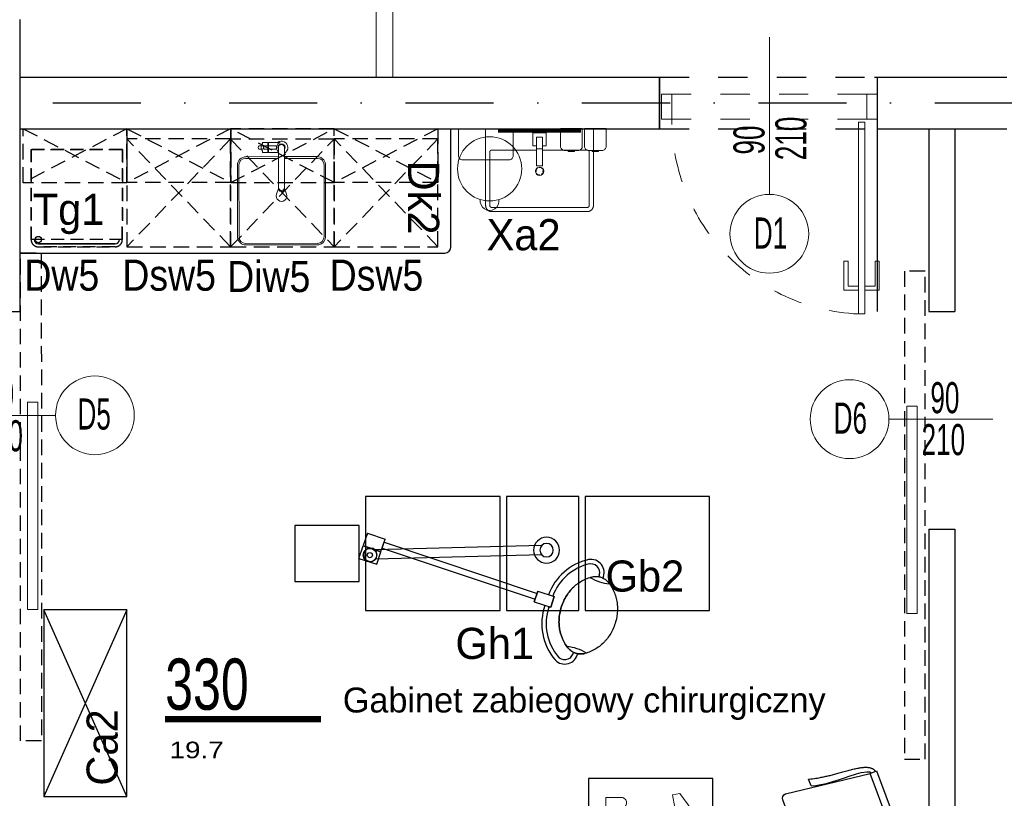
# Model space of a CAD drawing. Header units: millimetres. Extents: x 14495 to 271441, y -21035 to 2232.
# Tile 4 of 227: x 82805 to 83280, y -6594 to -6218. Entities that reach past the tile are written whole.
import ezdxf
from ezdxf.enums import TextEntityAlignment as Align

# ---------------------------------------------------------------- set-up
doc = ezdxf.new("R2010")
doc.units = ezdxf.units.MM
for name, pattern in [('0921-PX-TE-20-60$0$0921-X-AR-20-00-FA$0$DASHED2', [0.375, 0.25, -0.125]), ('0921-X-AR-20-00-FA$0$DASHED2', [0.375, 0.25, -0.125]), ('DASHDOT', [1, 0.5, -0.25, 0, -0.25]), ('DASHED', [28.222222, 14.111111, -14.111111]), ('HIDDENX2', [0.75, 0.5, -0.25]), ('KRESKOWA2', [0.375, 0.25, -0.125])]:
    doc.linetypes.add(name, pattern=pattern)
for name, color, linetype in [('-- TECH  SYMBOLE', 1, 'Continuous'), ('-- TECH WYPOSAŻENIE', 2, 'Continuous'), ('-TECH SANITARNA', 1, 'Continuous'), ('_1_cienkie', 251, 'Continuous'), ('A-POW-NR', 1, 'Continuous'), ('A_L przerywana', 251, 'HIDDENX2'), ('A_OSIE', 252, 'DASHDOT'), ('A_PROJEKTOWANE', 3, 'Continuous'), ('A_SC_DZIAlOWE', 4, 'Continuous'), ('TECH Meble', 1, 'Continuous'), ('TECH Sprzęt', 1, 'Continuous')]:
    doc.layers.add(name, color=color, linetype=linetype)
for name, color, linetype, lineweight in [('03', 2, 'Continuous', 13), ('A-DOOR-IDEN', 1, 'Continuous', 18), ('A_ALUMINIUM', 1, 'Continuous', 13), ('A_L_CIENKA', 251, 'Continuous', 5), ('A_Stolarka_drzwi', 1, 'Continuous', 9), ('M_drzwi', 1, 'Continuous', 5), ('P-SANR-FIXT', 2, 'Continuous', 9), ('Q-SPCQ', 2, 'Continuous', 9), ('TECH Wyp-sanitar', 8, 'Continuous', 30)]:
    doc.layers.add(name, color=color, linetype=linetype, lineweight=lineweight)
doc.layers.add('A-POW', color=2, linetype='Continuous', plot=False)
doc.styles.add('arial-tab', font='arial.ttf')
doc.styles.add('ARIAL1_2', font='arial.ttf', dxfattribs={"width": 1.2})
doc.styles.add('arialce', font='ARIALN.TTF')
doc.styles.add('cent', font='swissel.ttf')
doc.styles.add('cg', font='GOTHIC.TTF')
doc.styles.add('ROMANS', font='romans', dxfattribs={"width": 0.6})
doc.styles.add('switz721ltexbt', font='swissel.ttf')

# ---------------------------------------------------------------- blocks, each defined once
blk = doc.blocks.new('DRZWI Z OSCIEZNICA NIEOKALAJACA 90')
at = {"linetype": 'DASHED'}
for p, q in [((-12, 5), (-12, 99)), ((0, 5), (0, 99))]:
    blk.add_line(p, q, dxfattribs=at)
at = {"ltscale": 0.05}
blk.add_line((-39.5, 52), (25.59, 52), dxfattribs=at)
for points in [[(-12, 99), (-12, 104), (0, 104), (0, 99)], [(-12, 0), (-12, 5), (0, 5), (0, 0)], [(93.91, 9.01), (1.43, 9.01), (1.43, 6.01), (93.91, 6.01)]]:
    blk.add_lwpolyline(points, close=True)
for points in [[(82.48, 9.01), (82.48, 16.01), (68.48, 16.01), (68.48, 14.01), (80.48, 14.01), (80.48, 9.01)], [(82.48, 6.01), (82.48, -0.99), (68.48, -0.99), (68.48, 1.01), (80.48, 1.01), (80.48, 6.01)]]:
    blk.add_lwpolyline(points)
at = {"linetype": 'DASHED'}
blk.add_arc((0, 5), 94, 2.4475, 90, dxfattribs=at)
blk = doc.blocks.new('SSCVCFDSS')
blk.add_line((0, 50.02), (0, 0))
blk.add_circle((0, -19), 19)
at = {"style": 'ROMANS', "text_generation_flag": 4, "width": 0.6}
blk.add_attdef('FD1-8', text='', height=13, rotation=270, dxfattribs=at).set_placement((6.15, 55.19), align=Align.RIGHT)
for tag, p in [('200', (8.16, 25.47)), ('90', (-8.71, 25.47))]:
    blk.add_attdef(tag, text='', height=13, rotation=270, dxfattribs=at).set_placement(p, align=Align.MIDDLE)
blk.add_attdef('AL6C', text='', height=13, dxfattribs=at).set_placement((-0.56, -18.64), align=Align.MIDDLE)
blk = doc.blocks.new('Umywalka ceramiczna prostokątna - Umywalka nablatowa 60x45-V4-PW_K0')
at = {"layer": 'Q-SPCQ'}
for p, q in [((-13.5, 39.5), (-13.5, 2.5)), ((-11.5, 13.82), (-11.5, 39.5)), ((35.5, 42.5), (-10.5, 42.5)), ((-10.5, 40.5), (35.5, 40.5)), ((36.5, 39.5), (36.5, 13.82)), ((38.5, 2.5), (38.5, 39.5)), ((14, 20.41), (11, 20.41)), ((11, 20.41), (11, 18.11)), ((14, 20.41), (11, 20.41)), ((14, 18.11), (14, 20.41)), ((11, 12.15), (11, 18.11)), ((14, 18.11), (14, 12.15)), ((11, 12.82), (-10.5, 12.82)), ((9.32, 10.62), (9.32, 4.66)), ((11, 10.81), (9.51, 10.81)), ((11, 8.65), (11, 12.15)), ((14, 12.15), (11, 12.15)), ((35.5, 12.82), (14, 12.82)), ((14, 12.15), (14, 8.65)), ((15.46, 10.81), (14, 10.81)), ((15.65, 4.66), (15.65, 10.62)), ((11, 6.65), (11, 8.65)), ((14, 6.65), (11, 6.65)), ((14, 8.65), (14, 6.65)), ((-13.5, 2.5), (38.5, 2.5)), ((9.47, 4.51), (15.5, 4.51))]:
    blk.add_line(p, q, dxfattribs=at)
at = {"layer": 'Q-SPCQ', "flags": 128}
for points in [[(-10.5, 42.5), (-10.62, 42.5), (-10.74, 42.49), (-10.86, 42.48), (-10.98, 42.46), (-11.1, 42.44), (-11.21, 42.41), (-11.33, 42.38), (-11.44, 42.35), (-11.56, 42.31), (-11.67, 42.26), (-11.78, 42.21), (-11.89, 42.16), (-11.99, 42.1), (-12.09, 42.04), (-12.19, 41.98), (-12.29, 41.91), (-12.39, 41.83), (-12.48, 41.76), (-12.57, 41.67), (-12.65, 41.59), (-12.73, 41.5), (-12.81, 41.41), (-12.89, 41.32), (-12.96, 41.22), (-13.02, 41.12), (-13.09, 41.02), (-13.15, 40.91), (-13.2, 40.81), (-13.25, 40.7), (-13.3, 40.59), (-13.34, 40.47), (-13.37, 40.36), (-13.41, 40.24), (-13.43, 40.13), (-13.46, 40.01), (-13.47, 39.89), (-13.49, 39.77), (-13.5, 39.65), (-13.5, 39.53), (-13.5, 39.5)], [(-11.5, 39.5), (-11.5, 39.54), (-11.5, 39.58), (-11.49, 39.62), (-11.49, 39.66), (-11.48, 39.7), (-11.47, 39.74), (-11.46, 39.78), (-11.45, 39.81), (-11.44, 39.85), (-11.42, 39.89), (-11.4, 39.93), (-11.39, 39.96), (-11.37, 40), (-11.35, 40.03), (-11.33, 40.06), (-11.3, 40.1), (-11.28, 40.13), (-11.25, 40.16), (-11.22, 40.19), (-11.2, 40.22), (-11.17, 40.24), (-11.14, 40.27), (-11.11, 40.3), (-11.07, 40.32), (-11.04, 40.34), (-11.01, 40.36), (-10.97, 40.38), (-10.94, 40.4), (-10.9, 40.42), (-10.86, 40.43), (-10.82, 40.45), (-10.79, 40.46), (-10.75, 40.47), (-10.71, 40.48), (-10.67, 40.49), (-10.63, 40.49), (-10.59, 40.5), (-10.55, 40.5), (-10.51, 40.5), (-10.5, 40.5)], [(-11.49, 39.63), (-11.5, 39.59), (-11.5, 39.55), (-11.5, 39.51), (-11.5, 39.5)], [(-11.1, 40.3), (-11.13, 40.28), (-11.16, 40.25), (-11.19, 40.22), (-11.22, 40.2), (-11.24, 40.17)], [(-10.5, 40.5), (-10.54, 40.5), (-10.58, 40.5), (-10.62, 40.49), (-10.66, 40.49)], [(38.5, 39.5), (38.5, 39.62), (38.49, 39.74), (38.48, 39.86), (38.46, 39.98), (38.44, 40.1), (38.41, 40.21), (38.38, 40.33), (38.35, 40.44), (38.31, 40.56), (38.26, 40.67), (38.21, 40.78), (38.16, 40.89), (38.1, 40.99), (38.04, 41.09), (37.98, 41.19), (37.91, 41.29), (37.83, 41.39), (37.76, 41.48), (37.67, 41.57), (37.59, 41.65), (37.5, 41.73), (37.41, 41.81), (37.32, 41.89), (37.22, 41.96), (37.12, 42.02), (37.02, 42.09), (36.91, 42.15), (36.81, 42.2), (36.7, 42.25), (36.59, 42.3), (36.47, 42.34), (36.36, 42.37), (36.24, 42.41), (36.13, 42.43), (36.01, 42.46), (35.89, 42.47), (35.77, 42.49), (35.65, 42.5), (35.53, 42.5), (35.5, 42.5)], [(35.63, 40.49), (35.59, 40.5), (35.55, 40.5), (35.51, 40.5), (35.5, 40.5)], [(35.5, 40.5), (35.54, 40.5), (35.58, 40.5), (35.62, 40.49), (35.66, 40.49), (35.7, 40.48), (35.74, 40.47), (35.78, 40.46), (35.81, 40.45), (35.85, 40.44), (35.89, 40.42), (35.93, 40.4), (35.96, 40.39), (36, 40.37), (36.03, 40.35), (36.06, 40.33), (36.1, 40.3), (36.13, 40.28), (36.16, 40.25), (36.19, 40.22), (36.22, 40.2), (36.24, 40.17), (36.27, 40.14), (36.3, 40.11), (36.32, 40.07), (36.34, 40.04), (36.36, 40.01), (36.38, 39.97), (36.4, 39.94), (36.42, 39.9), (36.43, 39.86), (36.45, 39.82), (36.46, 39.79), (36.47, 39.75), (36.48, 39.71), (36.49, 39.67), (36.49, 39.63), (36.5, 39.59), (36.5, 39.55), (36.5, 39.51), (36.5, 39.5)], [(36.3, 40.1), (36.28, 40.13), (36.25, 40.16), (36.22, 40.19), (36.2, 40.22), (36.17, 40.24)], [(36.5, 39.5), (36.5, 39.54), (36.5, 39.58), (36.49, 39.62), (36.49, 39.66)], [(-11.5, 13.82), (-11.5, 13.78), (-11.5, 13.74), (-11.49, 13.7), (-11.49, 13.66)], [(-10.5, 12.82), (-10.54, 12.82), (-10.58, 12.82), (-10.62, 12.82), (-10.66, 12.83), (-10.7, 12.84), (-10.74, 12.85), (-10.78, 12.86), (-10.81, 12.87), (-10.85, 12.88), (-10.89, 12.9), (-10.93, 12.91), (-10.96, 12.93), (-11, 12.95), (-11.03, 12.97), (-11.06, 12.99), (-11.1, 13.02), (-11.13, 13.04), (-11.16, 13.07), (-11.19, 13.09), (-11.22, 13.12), (-11.24, 13.15), (-11.27, 13.18), (-11.3, 13.21), (-11.32, 13.24), (-11.34, 13.28), (-11.36, 13.31), (-11.38, 13.35), (-11.4, 13.38), (-11.42, 13.42), (-11.43, 13.45), (-11.45, 13.49), (-11.46, 13.53), (-11.47, 13.57), (-11.48, 13.61), (-11.49, 13.65), (-11.49, 13.69), (-11.5, 13.73), (-11.5, 13.77), (-11.5, 13.81), (-11.5, 13.82)], [(-11.3, 13.22), (-11.28, 13.19), (-11.25, 13.16), (-11.22, 13.13), (-11.2, 13.1), (-11.17, 13.07)], [(-10.63, 12.83), (-10.59, 12.82), (-10.55, 12.82), (-10.51, 12.82), (-10.5, 12.82)], [(36.5, 13.82), (36.5, 13.78), (36.5, 13.74), (36.49, 13.7), (36.49, 13.66), (36.48, 13.62), (36.47, 13.58), (36.46, 13.54), (36.45, 13.5), (36.44, 13.46), (36.42, 13.43), (36.4, 13.39), (36.39, 13.36), (36.37, 13.32), (36.35, 13.29), (36.33, 13.25), (36.3, 13.22), (36.28, 13.19), (36.25, 13.16), (36.22, 13.13), (36.2, 13.1), (36.17, 13.07), (36.14, 13.05), (36.11, 13.02), (36.07, 13), (36.04, 12.98), (36.01, 12.95), (35.97, 12.94), (35.94, 12.92), (35.9, 12.9), (35.86, 12.89), (35.82, 12.87), (35.79, 12.86), (35.75, 12.85), (35.71, 12.84), (35.67, 12.83), (35.63, 12.83), (35.59, 12.82), (35.55, 12.82), (35.51, 12.82), (35.5, 12.82)], [(35.5, 12.82), (35.54, 12.82), (35.58, 12.82), (35.62, 12.82), (35.66, 12.83)], [(36.1, 13.02), (36.13, 13.04), (36.16, 13.07), (36.19, 13.09), (36.22, 13.12), (36.24, 13.15)], [(36.49, 13.69), (36.5, 13.73), (36.5, 13.77), (36.5, 13.81), (36.5, 13.82)]]:
    blk.add_lwpolyline(points, dxfattribs=at)
at = {"layer": 'Q-SPCQ'}
for centre, radius, start, end in [((12.5, 23), 2, 0, 180), ((12.5, 23), 1.82, 95.8453, 146.6627), ((12.5, 23), 1.82, 85.131, 94.1833), ((12.5, 23), 1.82, 52.7593, 62.7191), ((12.5, 23), 1.63, 36.8749, 45), ((12.5, 23), 1.63, 36.8749, 45), ((12.5, 23), 1.82, 45, 49.4056), ((12.5, 23), 1.82, 28.9833, 39.7338), ((12.5, 23), 2, 180, 360), ((12.5, 23), 1.82, 165.1578, 180), ((12.5, 23), 1.82, 180, 191.3408), ((12.5, 23), 1.63, 175.3673, 180), ((12.5, 23), 1.63, 175.3673, 180), ((12.5, 23), 1.63, 180, 198.6206), ((12.5, 23), 1.63, 180, 198.6206), ((12.5, 23), 1.82, 208.9833, 219.7338), ((12.5, 23), 1.63, 216.8749, 225), ((12.5, 23), 1.63, 216.8749, 225), ((12.5, 23), 1.82, 225, 229.4056), ((12.5, 23), 1.82, 232.7593, 242.7191), ((12.5, 23), 1.82, 265.131, 274.1833), ((12.5, 23), 1.82, 275.8453, 326.6627), ((12.5, 23), 1.63, 0, 18.6206), ((12.5, 23), 1.63, 0, 18.6206), ((12.5, 23), 1.63, 355.3673, 360), ((12.5, 23), 1.63, 355.3673, 360), ((12.5, 23), 1.82, 345.1578, 360), ((12.5, 23), 1.82, 0, 11.3408), ((9.51, 10.62), 0.187, 90, 180), ((9.51, 10.62), 0.187, 120, 150), ((9.51, 10.62), 0.187, 120, 150), ((9.51, 10.62), 0.187, 120, 150), ((15.46, 10.62), 0.187, 0, 90), ((15.46, 10.62), 0.187, 30, 60), ((15.46, 10.62), 0.187, 30, 60), ((15.46, 10.62), 0.187, 30, 60), ((9.47, 4.66), 0.149, 180, 270), ((15.5, 4.66), 0.149, 270, 360)]:
    blk.add_arc(centre, radius, start, end, dxfattribs=at)
blk = doc.blocks.new('Sink-Top_Mount-Kitchen-All_in_One-KOHLER-Verse-K-RH28176 - NA-Stainless Steel-2198421-PW_K0')
at = {"layer": 'P-SANR-FIXT'}
for p, q in [((-1.4, 22.98), (-1.4, 25.74)), ((1.9, 28.2), (0.66, 28.2)), ((1.41, 22.98), (1.41, 25.63)), ((6.2, 28.2), (1.9, 28.2)), ((6.2, 28.2), (1.9, 28.2)), ((2.75, 26.59), (6.2, 26.59)), ((2.75, 24.89), (6.2, 24.89)), ((6.26, 28.04), (6.26, 28.14)), ((6.26, 28.04), (6.26, 28.14)), ((6.56, 27.9), (6.26, 28.04)), ((6.26, 28.04), (6.56, 27.9)), ((6.26, 23.44), (6.26, 28.04)), ((6.56, 28.04), (6.56, 27.9)), ((6.56, 27.9), (6.56, 28.04)), ((6.56, 23.58), (6.56, 27.9)), ((9.05, 28.14), (6.61, 28.1)), ((6.61, 28.1), (9.05, 28.14)), ((8.67, 25.31), (8.67, 26.18)), ((9.54, 26.51), (8.89, 26.39)), ((9.54, 24.98), (8.89, 25.09)), ((10.27, 26.63), (9.54, 26.51)), ((10.27, 26.63), (9.54, 26.51)), ((9.54, 24.98), (10.36, 24.84)), ((10.36, 24.84), (9.54, 24.98)), ((9.81, 26.38), (9.81, 25.09)), ((9.88, 26.5), (10.14, 26.61)), ((9.88, 24.98), (10.14, 24.87)), ((-17.34, 20.49), (-1.4, 20.49)), ((-17.09, 21.31), (-1.4, 21.31)), ((-1.4, 22.98), (-1.4, 5.99)), ((1.41, 5.98), (1.41, 22.98)), ((1.41, 21.31), (17.09, 21.31)), ((17.34, 20.49), (1.41, 20.49)), ((1.9, 23.29), (6.2, 23.29)), ((6.26, 23.44), (6.56, 23.58)), ((6.26, 23.35), (6.26, 23.44)), ((6.56, 23.58), (6.56, 23.44)), ((6.61, 23.39), (9.05, 23.35)), ((-21.21, 17.66), (-21.21, -17.66)), ((-20.52, 17.32), (-20.52, -17.32)), ((20.52, 17.32), (20.52, -17.32)), ((21.24, 17.15), (21.24, -17.15)), ((-1.4, 5.99), (-2.41, 3.21)), ((2.41, 3.21), (1.41, 5.98)), ((-18.02, -21.2), (18.02, -21.2)), ((-17.34, -20.49), (17.34, -20.49))]:
    blk.add_line(p, q, dxfattribs=at)
for centre, radius, start, end in [((0.01, 25.74), 3.1, 52.3561, 242.9065), ((0.01, 25.74), 3.1, 52.3561, 242.9065), ((0.01, 25.74), 1.74, 323.2478, 215.9549), ((0, 25.74), 1.41, 355.4368, 180), ((-0.19, 25.74), 2.6, 307.8866, 70.8028), ((6.2, 28.14), 0.0595, 0, 90), ((6.2, 28.14), 0.0595, 0, 90), ((6.06, 26.46), 0.196, 346.1171, 44.3003), ((6.06, 25.03), 0.196, 315.6997, 13.8829), ((6.62, 28.04), 0.0568, 91.0001, 180), ((6.62, 28.04), 0.0568, 91.0001, 180), ((6.79, 26.34), 0.228, 139.824, 187.5734), ((6.79, 25.14), 0.228, 172.4266, 220.176), ((23.03, -242.25), 269.24, 93.1404, 93.4966), ((8.01, 34.63), 9.74, 261.7524, 271.6107), ((8.81, 26.2), 0.15, 130.7216, 188.3589), ((8.81, 25.29), 0.15, 171.6411, 229.2784), ((8.95, 26.03), 0.364, 100, 130.7216), ((8.95, 25.45), 0.364, 229.2784, 260), ((9.96, 26.38), 0.142, 121.5021, 180), ((9.93, 25.09), 0.12, 180, 244.398), ((10.35, 25.74), 0.9, 270.5499, 95.556), ((10.35, 25.74), 0.9, 270.5499, 95.556), ((-17.09, 17.15), 4.16, 90, 173.0533), ((-17.34, 17.32), 3.17, 90, 180), ((0.01, 25.74), 3.1, 296.7952, 307.6439), ((6.2, 23.35), 0.0595, 270, 360), ((6.62, 23.44), 0.0568, 180, 268.9999), ((17.09, 17.15), 4.16, 360, 90), ((17.34, 17.32), 3.17, 0, 90), ((0, 2.33), 2.57, 160, 20), ((-17.09, -17.15), 4.16, 186.9467, 257.0598), ((-17.34, -17.32), 3.18, 180, 270), ((17.34, -17.32), 3.17, 270, 360), ((17.09, -17.15), 4.16, 282.9402, 0)]:
    blk.add_arc(centre, radius, start, end, dxfattribs=at)
for centre, major_axis, ratio, start_param, end_param in [((9.04, 25.73), (0, 2.42), 0.113203, 5.594218, 6.231005), ((0, 5.79), (1.41, 0), 0.945181, 2.930002, 6.494496), ((0, 6.35), (1.41, 0), 0.941223, 3.210567, 6.283185)]:
    blk.add_ellipse(centre, major_axis=major_axis, ratio=ratio, start_param=start_param, end_param=end_param, dxfattribs=at)
for points, knots in [([(2.45, 25.74), (2.45, 25.78), (2.45, 25.86), (2.46, 25.96), (2.47, 26.05), (2.47, 26.11), (2.48, 26.16), (2.49, 26.2), (2.49, 26.23), (2.5, 26.26), (2.51, 26.3), (2.52, 26.35), (2.54, 26.39), (2.55, 26.43), (2.57, 26.45), (2.59, 26.47), (2.61, 26.5), (2.65, 26.53), (2.69, 26.57), (2.73, 26.58), (2.75, 26.59)], [0, 0, 0, 0, 0.125, 0.25, 0.3125, 0.375, 0.4375, 0.46875, 0.5, 0.53125, 0.5625, 0.625, 0.6875, 0.71875, 0.75, 0.78125, 0.8125, 0.875, 0.9375, 1, 1, 1, 1]), ([(2.45, 25.74), (2.45, 25.7), (2.45, 25.62), (2.46, 25.52), (2.47, 25.44), (2.47, 25.38), (2.48, 25.33), (2.49, 25.29), (2.49, 25.26), (2.5, 25.23), (2.51, 25.19), (2.52, 25.14), (2.54, 25.09), (2.55, 25.06), (2.57, 25.03), (2.59, 25.01), (2.61, 24.98), (2.65, 24.95), (2.69, 24.92), (2.73, 24.9), (2.75, 24.89)], [0, 0, 0, 0, 0.125, 0.25, 0.3125, 0.375, 0.4375, 0.46875, 0.5, 0.53125, 0.5625, 0.625, 0.6875, 0.71875, 0.75, 0.78125, 0.8125, 0.875, 0.9375, 1, 1, 1, 1]), ([(8.28, 26.59), (8.3, 26.58), (8.34, 26.56), (8.39, 26.53), (8.42, 26.5), (8.44, 26.47), (8.46, 26.45), (8.47, 26.42), (8.48, 26.39), (8.5, 26.34), (8.51, 26.29), (8.52, 26.25), (8.52, 26.22), (8.53, 26.19), (8.54, 26.15), (8.54, 26.1), (8.55, 26.04), (8.55, 25.96), (8.56, 25.86), (8.56, 25.78), (8.56, 25.74)], [-1, -1, -1, -1, -0.9375, -0.875, -0.8125, -0.78125, -0.75, -0.71875, -0.6875, -0.625, -0.5625, -0.53125, -0.5, -0.46875, -0.4375, -0.375, -0.3125, -0.25, -0.125, 0, 0, 0, 0]), ([(8.28, 24.9), (8.3, 24.9), (8.34, 24.92), (8.39, 24.95), (8.42, 24.99), (8.44, 25.01), (8.46, 25.04), (8.47, 25.06), (8.48, 25.09), (8.5, 25.14), (8.51, 25.19), (8.52, 25.23), (8.52, 25.26), (8.53, 25.29), (8.54, 25.33), (8.54, 25.38), (8.55, 25.44), (8.55, 25.52), (8.56, 25.62), (8.56, 25.7), (8.56, 25.74)], [-1, -1, -1, -1, -0.9375, -0.875, -0.8125, -0.78125, -0.75, -0.71875, -0.6875, -0.625, -0.5625, -0.53125, -0.5, -0.46875, -0.4375, -0.375, -0.3125, -0.25, -0.125, 0, 0, 0, 0]), ([(9.54, 26.51), (9.53, 26.56), (9.5, 26.67), (9.46, 26.79), (9.43, 26.89), (9.41, 26.96), (9.38, 27.03), (9.36, 27.09), (9.35, 27.14), (9.33, 27.18), (9.31, 27.24), (9.29, 27.3), (9.27, 27.36), (9.25, 27.42), (9.23, 27.5), (9.22, 27.55), (9.21, 27.59)], [0, 0, 0, 0, 0.125, 0.25, 0.3125, 0.375, 0.4375, 0.5, 0.53125, 0.5625, 0.625, 0.6875, 0.75, 0.8125, 0.875, 1, 1, 1, 1]), ([(9.21, 23.89), (9.22, 23.93), (9.23, 23.98), (9.25, 24.06), (9.27, 24.12), (9.29, 24.18), (9.31, 24.25), (9.33, 24.3), (9.35, 24.35), (9.36, 24.39), (9.38, 24.45), (9.41, 24.52), (9.43, 24.59), (9.46, 24.69), (9.5, 24.82), (9.53, 24.92), (9.54, 24.98)], [0, 0, 0, 0, 0.125, 0.1875, 0.25, 0.3125, 0.375, 0.4375, 0.46875, 0.5, 0.5625, 0.625, 0.6875, 0.75, 0.875, 1, 1, 1, 1])]:
    blk.add_open_spline(points, degree=3, knots=knots, dxfattribs=at)
for points in [[(9.21, 27.59), (9.21, 27.64), (9.19, 27.73), (9.17, 27.84), (9.15, 27.94), (9.13, 28.02), (9.1, 28.08), (9.08, 28.12), (9.06, 28.13), (9.05, 28.14)], [(9.05, 23.35), (9.06, 23.35), (9.08, 23.36), (9.1, 23.4), (9.13, 23.47), (9.15, 23.54), (9.17, 23.64), (9.19, 23.76), (9.21, 23.85), (9.21, 23.89)], [(9.54, 26.51), (9.51, 26.65), (9.43, 26.92), (9.29, 27.29), (9.23, 27.49), (9.21, 27.59)], [(9.54, 24.98), (9.51, 24.83), (9.43, 24.56), (9.29, 24.2), (9.23, 23.99), (9.21, 23.89)]]:
    blk.add_open_spline(points, degree=3, dxfattribs=at)
blk = doc.blocks.new('mała lodówka')
at = {"layer": '-- TECH WYPOSAŻENIE', "color": 2, "linetype": '0921-PX-TE-20-60$0$0921-X-AR-20-00-FA$0$DASHED2', "ltscale": 25}
blk.add_line((-22, 43.5), (22, 43.5), dxfattribs=at)
at = {"layer": '-- TECH WYPOSAŻENIE', "color": 1, "ltscale": 25}
for p, q in [((-18.5, 45.56), (18.5, 45.56)), ((18.5, 45.56), (-18.5, 45.56))]:
    blk.add_line(p, q, dxfattribs=at)
at = {"layer": '-- TECH WYPOSAŻENIE', "color": 2, "linetype": '0921-PX-TE-20-60$0$0921-X-AR-20-00-FA$0$DASHED2', "ltscale": 25}
for points in [[(22, 43.5), (22, 0), (-22, 0), (-22, 43.5, -0.414214), (-18.5, 47), (18.5, 47, -0.414214)], [(-22, 43.5), (-22, 0), (22, 0), (22, 43.5, 0.414214), (18.5, 47), (-18.5, 47, 0.414214)]]:
    blk.add_lwpolyline(points, format="xyb", close=True, dxfattribs=at)
at = {"layer": '-- TECH WYPOSAŻENIE', "color": 1, "ltscale": 25}
blk.add_circle((18.5, 43.5), 1.54, dxfattribs=at)
for centre, start, end in [((-18.5, 43.5), 90, 180), ((-18.5, 43.5), 90.0008, 180.0008), ((18.5, 43.5), 360, 90), ((18.5, 43.5), 0.0008, 90.0008)]:
    blk.add_arc(centre, 2.06, start, end, dxfattribs=at)
blk = doc.blocks.new('STÓŁ-ZABIEGOWY')
at = {"linetype": 'Continuous'}
for points in [[(34, -27.5), (99, -27.5), (99, 27.5), (34, 27.5)], [(102, -27.5), (137, -27.5), (137, 27.5), (102, 27.5)], [(140, -27.5), (200, -27.5), (200, 27.5), (140, 27.5)], [(0, -13.5), (31, -13.5), (31, 13.5), (0, 13.5)]]:
    blk.add_lwpolyline(points, close=True, dxfattribs=at)
blk = doc.blocks.new('technologia$0$ramię_L_B_krótkie')
at = {"linetype": 'Continuous'}
for p, q in [((12.41, -36.7), (-67.9, -36.7)), ((12.41, -41.2), (-67.9, -41.2))]:
    blk.add_line(p, q, dxfattribs=at)
for centre, radius in [((14.76, -38.95), 6.25), ((-70.24, -38.95), 3.25), ((14.76, -38.95), 3.25)]:
    blk.add_circle(centre, radius, dxfattribs=at)
blk = doc.blocks.new('technologia$0$lampa bezcieniowa zabiegowa mała')
at = {"linetype": 'Continuous'}
for p, q in [((-66.71, 22.07), (-66.71, 21.37)), ((-64.59, 22.07), (-64.59, 21.37)), ((38.9, 11.19), (38.9, 4.85)), ((47.92, 11.19), (38.9, 11.19)), ((47.92, 11.19), (47.92, 4.85)), ((-46.46, 5.03), (-46.46, 4.19)), ((47.92, 4.85), (38.9, 4.85)), ((39.11, 4.85), (39.11, 4.71)), ((47.71, 4.85), (47.71, 4.71)), ((-38.9, 4.19), (-47.3, 4.19)), ((-38.9, 4.19), (-47.3, 4.19)), ((-47.3, 4.19), (-47.3, -1.19)), ((-47.3, -1.19), (-47.3, 4.19)), ((-38.9, 4.19), (-38.9, -1.19)), ((-38.9, -1.19), (-38.9, 4.19)), ((38.9, 3), (-38.9, 3)), ((38.9, 0), (-38.9, 0)), ((38.9, 3), (38.89, 0)), ((47.92, 4.71), (38.9, 4.71)), ((38.9, 4.71), (38.9, -1.64)), ((47.92, -1.64), (47.92, 4.71)), ((-38.9, -1.19), (-47.3, -1.19)), ((-38.9, -1.19), (-47.3, -1.19)), ((47.92, -1.64), (38.9, -1.64)), ((-66.71, -17.79), (-66.71, -17.1)), ((-64.59, -17.79), (-64.59, -17.1))]:
    blk.add_line(p, q, dxfattribs=at)
for points in [[(-76.94, 12.22), (-76.61, 12.85), (-76.27, 13.48), (-75.9, 14.09), (-75.51, 14.69), (-75.1, 15.27), (-74.67, 15.83), (-74.22, 16.38), (-73.75, 16.92), (-73.27, 17.43), (-72.77, 17.93), (-72.25, 18.4), (-71.72, 18.86), (-71.17, 19.3), (-70.61, 19.72), (-70.03, 20.11)], [(-65.65, 21.44), (-66.1, 21.42), (-66.54, 21.39), (-66.98, 21.32), (-67.42, 21.23), (-67.85, 21.12), (-68.28, 20.98), (-68.7, 20.82), (-69.11, 20.64), (-69.51, 20.43), (-69.9, 20.2)], [(-69.9, 20.2), (-69.51, 20.43), (-69.11, 20.64), (-68.7, 20.82), (-68.28, 20.98), (-67.85, 21.12), (-67.42, 21.23), (-66.98, 21.32), (-66.54, 21.39), (-66.1, 21.42), (-65.65, 21.44)], [(-61.4, 20.2), (-61.79, 20.43), (-62.19, 20.64), (-62.6, 20.82), (-63.02, 20.98), (-63.44, 21.12), (-63.88, 21.23), (-64.31, 21.32), (-64.76, 21.39), (-65.2, 21.42), (-65.65, 21.44)], [(-65.65, 21.44), (-65.2, 21.42), (-64.76, 21.39), (-64.31, 21.32), (-63.88, 21.23), (-63.44, 21.12), (-63.02, 20.98), (-62.6, 20.82), (-62.19, 20.64), (-61.79, 20.43), (-61.4, 20.2)], [(-61.4, 20.2), (-61.37, 20.18), (-61.34, 20.16), (-61.32, 20.15), (-61.29, 20.13), (-61.26, 20.11)], [(-54.36, 12.22), (-54.68, 12.85), (-55.03, 13.48), (-55.4, 14.09), (-55.79, 14.69), (-56.2, 15.27), (-56.63, 15.83), (-57.08, 16.38), (-57.54, 16.92), (-58.03, 17.43), (-58.53, 17.93), (-59.05, 18.4), (-59.58, 18.86), (-60.13, 19.3), (-60.69, 19.72), (-61.26, 20.11)], [(-61.26, 20.11), (-60.69, 19.72), (-60.13, 19.3), (-59.58, 18.86), (-59.05, 18.4), (-58.53, 17.93), (-58.03, 17.43), (-57.54, 16.92), (-57.08, 16.38), (-56.63, 15.83), (-56.2, 15.27), (-55.79, 14.69), (-55.4, 14.09), (-55.03, 13.48), (-54.68, 12.85), (-54.36, 12.22)], [(-79.06, 4.92), (-78.96, 5.64), (-78.85, 6.35), (-78.71, 7.05), (-78.56, 7.75), (-78.37, 8.45), (-78.17, 9.14), (-77.95, 9.82), (-77.7, 10.49)], [(-77.7, 10.49), (-77.56, 10.84), (-77.42, 11.19), (-77.26, 11.53), (-77.11, 11.88), (-76.94, 12.22)], [(-53.6, 10.49), (-53.74, 10.84), (-53.88, 11.19), (-54.03, 11.53), (-54.19, 11.88), (-54.36, 12.22)], [(-54.36, 12.22), (-54.19, 11.88), (-54.03, 11.53), (-53.88, 11.19), (-53.74, 10.84), (-53.6, 10.49)], [(-52.24, 4.92), (-52.33, 5.64), (-52.45, 6.35), (-52.58, 7.05), (-52.74, 7.75), (-52.92, 8.45), (-53.13, 9.14), (-53.35, 9.82), (-53.6, 10.49)], [(-53.6, 10.49), (-53.35, 9.82), (-53.13, 9.14), (-52.92, 8.45), (-52.74, 7.75), (-52.58, 7.05), (-52.45, 6.35), (-52.33, 5.64), (-52.24, 4.92)], [(-79.06, -0.64), (-79.13, 0.15), (-79.18, 0.94), (-79.21, 1.74), (-79.21, 2.54), (-79.18, 3.33), (-79.13, 4.13), (-79.06, 4.92)], [(-52.24, -0.64), (-52.17, 0.15), (-52.11, 0.94), (-52.09, 1.74), (-52.09, 2.54), (-52.11, 3.33), (-52.17, 4.13), (-52.24, 4.92)], [(-52.24, 4.92), (-52.17, 4.13), (-52.11, 3.33), (-52.09, 2.54), (-52.09, 1.74), (-52.11, 0.94), (-52.17, 0.15), (-52.24, -0.64)], [(-77.7, -6.21), (-77.95, -5.54), (-78.17, -4.86), (-78.37, -4.17), (-78.56, -3.48), (-78.71, -2.77), (-78.85, -2.07), (-78.96, -1.36), (-79.06, -0.64)], [(-53.6, -6.21), (-53.35, -5.54), (-53.13, -4.86), (-52.92, -4.17), (-52.74, -3.48), (-52.58, -2.77), (-52.45, -2.07), (-52.33, -1.36), (-52.24, -0.64)], [(-52.24, -0.64), (-52.33, -1.36), (-52.45, -2.07), (-52.58, -2.77), (-52.74, -3.48), (-52.92, -4.17), (-53.13, -4.86), (-53.35, -5.54), (-53.6, -6.21)], [(-76.94, -7.94), (-77.11, -7.6), (-77.26, -7.26), (-77.42, -6.91), (-77.56, -6.56), (-77.7, -6.21)], [(-70.03, -15.83), (-70.61, -15.44), (-71.17, -15.02), (-71.72, -14.58), (-72.25, -14.13), (-72.77, -13.65), (-73.27, -13.15), (-73.75, -12.64), (-74.22, -12.11), (-74.67, -11.56), (-75.1, -10.99), (-75.51, -10.41), (-75.9, -9.81), (-76.27, -9.2), (-76.61, -8.58), (-76.94, -7.94)], [(-54.36, -7.94), (-54.68, -8.58), (-55.03, -9.2), (-55.4, -9.81), (-55.79, -10.41), (-56.2, -10.99), (-56.63, -11.56), (-57.08, -12.11), (-57.54, -12.64), (-58.03, -13.15), (-58.53, -13.65), (-59.05, -14.13), (-59.58, -14.58), (-60.13, -15.02), (-60.69, -15.44), (-61.26, -15.83)], [(-54.36, -7.94), (-54.19, -7.6), (-54.03, -7.26), (-53.88, -6.91), (-53.74, -6.56), (-53.6, -6.21)], [(-53.6, -6.21), (-53.74, -6.56), (-53.88, -6.91), (-54.03, -7.26), (-54.19, -7.6), (-54.36, -7.94)], [(-65.65, -17.16), (-66.1, -17.15), (-66.54, -17.11), (-66.98, -17.05), (-67.42, -16.96), (-67.85, -16.84), (-68.28, -16.71), (-68.7, -16.54), (-69.11, -16.36), (-69.51, -16.15), (-69.9, -15.92)], [(-61.4, -15.92), (-61.79, -16.15), (-62.19, -16.36), (-62.6, -16.54), (-63.02, -16.71), (-63.44, -16.84), (-63.88, -16.96), (-64.31, -17.05), (-64.76, -17.11), (-65.2, -17.15), (-65.65, -17.16)]]:
    blk.add_lwpolyline(points, dxfattribs=at)
for radius in [3.25, 1.25]:
    blk.add_circle((43.41, 8.02), radius, dxfattribs=at)
for centre, radius, start, end in [((-60.36, 22.07), 6.35, 53.4724, 180), ((-60.36, 22.07), 4.23, 53.4724, 180), ((-71.27, 4.61), 24.81, 360, 58.9229), ((-71.27, 4.61), 26.93, 359.1064, 58.9229), ((-65.65, 42.85), 23.67, 257.8625, 282.1375), ((-71.27, -0.33), 24.81, 301.0771, 358.0212), ((-71.27, -0.33), 26.93, 301.0771, 358.1768), ((-65.65, -38.57), 23.67, 77.8625, 102.1375), ((-60.36, -17.79), 6.35, 180, 306.5276), ((-60.36, -17.79), 4.23, 180, 306.5276)]:
    blk.add_arc(centre, radius, start, end, dxfattribs=at)
blk = doc.blocks.new('BIUR_LEK_75-120_monit')
at = {"color": 252, "lineweight": 18}
for p, q in [((72.81, 12.19), (112.13, 19.54)), ((112.13, 19.54), (112.82, 15.88)), ((112.82, 15.88), (104.9, 10.13)), ((73.5, 8.53), (72.81, 12.19)), ((104.9, 10.13), (82.95, 6.03)), ((82.95, 6.03), (104.9, 10.13)), ((104.9, 10.13), (105.53, 6.76)), ((82.95, 6.03), (73.5, 8.53)), ((83.59, 2.65), (82.95, 6.03)), ((105.53, 6.76), (83.59, 2.65))]:
    blk.add_line(p, q, dxfattribs=at)
at = {"color": 2, "linetype": 'Continuous'}
blk.add_lwpolyline([(0, 0), (120, 0), (120, 60), (0, 60)], close=True, dxfattribs=at)
at = {"color": 1, "linetype": 'Continuous', "lineweight": 13, "ltscale": 5}
for points in [[(12, 55), (5, 55), (5, 48.5)], [(25, 55), (18.5, 55)], [(45, 42), (45, 55), (31.5, 55)], [(45, 44), (45, 50.5)], [(5, 44), (5, 37.5)], [(45, 31), (45, 37.5)], [(5, 31), (5, 24.5)], [(45, 18), (45, 24.5)], [(5, 18), (5, 5), (18.5, 5)], [(38, 5), (45, 5), (45, 11.5)], [(25, 5), (31.5, 5)]]:
    blk.add_lwpolyline(points, dxfattribs=at)
at = {"color": 252, "lineweight": 18}
blk.add_lwpolyline([(56.1, 53.72), (101.1, 53.93), (101.17, 38.93), (56.17, 38.72)], close=True, dxfattribs=at)
blk.add_lwpolyline([(110.83, 51.65), (105.83, 51.63), (105.86, 44.13, 0.414214), (108.37, 41.64), (108.37, 41.64, 0.414214), (110.86, 44.16)], format="xyb", close=True, dxfattribs=at)
blk = doc.blocks.new('POW')
at = {"const_width": 5}
blk.add_lwpolyline([(125.32, 0), (0, 0)], dxfattribs=at)
at = {"style": 'switz721ltexbt'}
blk.add_attdef('001', (-1.78, 12.35), '', height=41.18, dxfattribs=at)
blk = doc.blocks.new('krzesło')
at = {"color": 2, "ltscale": 0.1}
for p, q in [((3392.04, -4348.28), (3397.14, -4389.9)), ((3434.79, -4346.03), (3394.29, -4346.03)), ((3431.95, -4389.9), (3437.04, -4348.28)), ((3392.77, -4361.22), (3389.26, -4361.22)), ((3436.3, -4361.22), (3439.81, -4361.22)), ((3431.94, -4389.9), (3397.13, -4389.9)), ((3397.13, -4389.9), (3397.13, -4393.28)), ((3431.94, -4389.9), (3431.94, -4393.28)), ((3397.13, -4393.28), (3431.94, -4393.28))]:
    blk.add_line(p, q, dxfattribs=at)
for points in [[(3389.26, -4361.22), (3389.54, -4362.19), (3389.78, -4363.08), (3389.98, -4363.91), (3390.15, -4364.67), (3390.28, -4365.37), (3390.4, -4366.04), (3390.5, -4366.66), (3390.6, -4367.26), (3390.69, -4367.84), (3390.78, -4368.4), (3390.86, -4368.95), (3390.95, -4369.49), (3391.03, -4370.02), (3391.1, -4370.55), (3391.18, -4371.08), (3391.25, -4371.61), (3391.31, -4372.14), (3391.37, -4372.68), (3391.43, -4373.22), (3391.49, -4373.78), (3391.54, -4374.34), (3391.59, -4374.91), (3391.64, -4375.49), (3391.69, -4376.09), (3391.74, -4376.69), (3391.79, -4377.31), (3391.85, -4377.94), (3391.9, -4378.57), (3391.96, -4379.2), (3392.01, -4379.83), (3392.07, -4380.46), (3392.14, -4381.08), (3392.21, -4381.69), (3392.28, -4382.3), (3392.36, -4382.89), (3392.44, -4383.46), (3392.52, -4384.01), (3392.6, -4384.54), (3392.68, -4385.05), (3392.77, -4385.53), (3392.85, -4385.99), (3392.93, -4386.42), (3393.02, -4386.82), (3393.11, -4387.2), (3393.2, -4387.56), (3393.29, -4387.91), (3393.38, -4388.24), (3393.48, -4388.55), (3393.58, -4388.85), (3393.69, -4389.15), (3393.8, -4389.43), (3393.92, -4389.7), (3394.04, -4389.96), (3394.17, -4390.21), (3394.3, -4390.44), (3394.44, -4390.67), (3394.59, -4390.89), (3394.74, -4391.09), (3394.89, -4391.28), (3395.05, -4391.46), (3395.21, -4391.63), (3395.37, -4391.78), (3395.53, -4391.92), (3395.69, -4392.04), (3395.85, -4392.15), (3396.01, -4392.24), (3396.17, -4392.33), (3396.34, -4392.41), (3396.52, -4392.48), (3396.71, -4392.56), (3396.91, -4392.63), (3397.13, -4392.72)], [(3392.77, -4361.22), (3393.3, -4363.36), (3393.84, -4365.76), (3394.24, -4368.59), (3394.38, -4371.7), (3394.64, -4375.1), (3394.78, -4377.64), (3394.78, -4380.04), (3395.05, -4383.72), (3395.18, -4386.12), (3395.85, -4388.67), (3396.39, -4390.08), (3397.13, -4390.47)], [(3436.3, -4361.22), (3435.77, -4363.36), (3435.23, -4365.76), (3434.83, -4368.59), (3434.69, -4371.7), (3434.43, -4375.1), (3434.29, -4377.64), (3434.29, -4380.04), (3434.02, -4383.72), (3433.89, -4386.12), (3433.22, -4388.67), (3432.68, -4390.08), (3431.94, -4390.47)], [(3439.81, -4361.22), (3439.53, -4362.19), (3439.29, -4363.08), (3439.09, -4363.91), (3438.92, -4364.67), (3438.79, -4365.37), (3438.67, -4366.04), (3438.57, -4366.66), (3438.47, -4367.26), (3438.38, -4367.84), (3438.29, -4368.4), (3438.21, -4368.95), (3438.12, -4369.49), (3438.04, -4370.02), (3437.97, -4370.55), (3437.89, -4371.08), (3437.82, -4371.61), (3437.76, -4372.14), (3437.7, -4372.68), (3437.64, -4373.22), (3437.58, -4373.78), (3437.53, -4374.34), (3437.48, -4374.91), (3437.43, -4375.49), (3437.38, -4376.09), (3437.33, -4376.69), (3437.27, -4377.31), (3437.22, -4377.94), (3437.17, -4378.57), (3437.11, -4379.2), (3437.06, -4379.83), (3436.99, -4380.46), (3436.93, -4381.08), (3436.86, -4381.69), (3436.79, -4382.3), (3436.71, -4382.89), (3436.63, -4383.46), (3436.55, -4384.01), (3436.47, -4384.54), (3436.39, -4385.05), (3436.3, -4385.53), (3436.22, -4385.99), (3436.14, -4386.42), (3436.05, -4386.82), (3435.96, -4387.2), (3435.87, -4387.56), (3435.78, -4387.91), (3435.69, -4388.24), (3435.59, -4388.55), (3435.49, -4388.85), (3435.38, -4389.15), (3435.27, -4389.43), (3435.15, -4389.7), (3435.03, -4389.96), (3434.9, -4390.21), (3434.77, -4390.44), (3434.63, -4390.67), (3434.48, -4390.89), (3434.33, -4391.09), (3434.18, -4391.28), (3434.02, -4391.46), (3433.86, -4391.63), (3433.7, -4391.78), (3433.54, -4391.92), (3433.38, -4392.04), (3433.22, -4392.15), (3433.06, -4392.24), (3432.9, -4392.33), (3432.73, -4392.41), (3432.55, -4392.48), (3432.36, -4392.56), (3432.16, -4392.63), (3431.94, -4392.72)]]:
    blk.add_lwpolyline(points, dxfattribs=at)
for centre, start, end in [((3394.29, -4348.28), 90, 180), ((3434.79, -4348.28), 0, 90)]:
    blk.add_arc(centre, 2.25, start, end, dxfattribs=at)
blk = doc.blocks.new('krzesełko')
at = {"layer": 'TECH Meble'}
blk.add_blockref('krzesło', (-3414.54, 4393.28), dxfattribs=at)

msp = doc.modelspace()

# ---------------------------------------------------------------- linework, layer by layer
at = {"layer": '-- TECH WYPOSAŻENIE', "color": 1, "linetype": 'KRESKOWA2', "ltscale": 30}
for p, q in [((82807, -6270.85), (82857.01, -6296.82)), ((82857, -6270.82), (82807.01, -6296.84)), ((82857, -6270.81), (82907.01, -6296.79)), ((82907, -6270.78), (82857.01, -6296.8)), ((82957.05, -6296.79), (82907.05, -6270.79)), ((82907.06, -6296.81), (82957.03, -6270.76)), ((82956.99, -6270.8), (83007, -6296.78)), ((83006.99, -6270.78), (82957, -6296.8))]:
    msp.add_line(p, q, dxfattribs=at)
at = {"layer": '-- TECH WYPOSAŻENIE', "color": 2}
for p, q in [((83013.26, -6327.78), (83013.26, -6270.78)), ((82805.29, -6330.77), (83010.26, -6330.78))]:
    msp.add_line(p, q, dxfattribs=at)
at = {"layer": '-- TECH WYPOSAŻENIE', "color": 252, "linetype": 'KRESKOWA2', "ltscale": 30}
for p, q in [((82907, -6327.75), (82857, -6275.74)), ((82907, -6275.75), (82857, -6327.74)), ((82906.97, -6275.8), (82956.99, -6327.78)), ((82907, -6327.8), (82956.92, -6275.78)), ((83006.99, -6275.74), (82956.99, -6327.74)), ((83006.99, -6327.74), (82956.99, -6275.74))]:
    msp.add_line(p, q, dxfattribs=at)
at = {"layer": '-- TECH WYPOSAŻENIE', "color": 1}
for p, q in [((82856.91, -6592.83), (82816.91, -6502.83)), ((82856.91, -6502.83), (82816.91, -6592.83))]:
    msp.add_line(p, q, dxfattribs=at)
at = {"layer": '-- TECH WYPOSAŻENIE', "color": 1, "linetype": 'KRESKOWA2', "ltscale": 30}
for points in [[(82857.01, -6296.82), (82807.01, -6296.84), (82807, -6270.84), (82857, -6270.82)], [(82907.01, -6296.79), (82857.01, -6296.8), (82857, -6270.8), (82907, -6270.78)], [(82956.99, -6270.78), (82907.05, -6270.79), (82907.06, -6296.8), (82957.05, -6296.79)], [(83007, -6296.78), (82957, -6296.8), (82956.99, -6270.79), (83006.99, -6270.78)]]:
    msp.add_lwpolyline(points, close=True, dxfattribs=at)
at = {"layer": '-- TECH WYPOSAŻENIE', "color": 252, "linetype": 'KRESKOWA2', "ltscale": 30}
for points in [[(82907, -6327.75), (82907, -6275.75), (82857, -6275.74), (82857, -6327.74)], [(82906.97, -6275.8), (82907, -6327.8), (82956.99, -6327.78), (82956.98, -6275.78)], [(83006.99, -6327.74), (83006.99, -6275.74), (82956.99, -6275.74), (82956.99, -6327.74)]]:
    msp.add_lwpolyline(points, close=True, dxfattribs=at)
at = {"layer": '-- TECH WYPOSAŻENIE', "color": 2}
msp.add_arc((83010.26, -6327.78), 3, 269.9995, 359.9995, dxfattribs=at)
at = {"layer": '-TECH SANITARNA', "color": 1, "const_width": 2}
msp.add_lwpolyline([(83076.02, -6271.74), (83036.02, -6271.74)], dxfattribs=at)
at = {"layer": '03', "color": 1}
for points in [[(83041.36, -6285.78), (83018.86, -6285.78, -0.414214), (83016.86, -6283.78), (83016.86, -6270.78), (83043.36, -6270.78), (83043.36, -6283.78, -0.414214)], [(83074.66, -6281.27), (83068.16, -6281.27, -0.414214), (83066.16, -6279.27), (83066.16, -6270.77), (83076.66, -6270.77), (83076.66, -6279.27, -0.414214)], [(83086.17, -6281.27), (83079.67, -6281.27, -0.414214), (83077.67, -6279.27), (83077.67, -6270.77), (83088.17, -6270.77), (83088.17, -6279.27, -0.414214)]]:
    msp.add_lwpolyline(points, format="xyb", close=True, dxfattribs=at)
for points in [[(83072.96, -6281.27), (83069.86, -6281.27), (83069.86, -6281.83), (83072.96, -6281.83)], [(83084.47, -6281.27), (83081.37, -6281.27), (83081.37, -6281.83), (83084.47, -6281.83)]]:
    msp.add_lwpolyline(points, close=True, dxfattribs=at)
msp.add_circle((83031.95, -6290.14), 15.5, dxfattribs=at)
msp.add_arc((83031.95, -6305.64), 4.56, 171.5473, 8.4538, dxfattribs=at)
at = {"layer": '_1_cienkie', "linetype": 'DASHED'}
for p, q in [((83114.03, -6245.87), (83217.64, -6245.87)), ((83114.03, -6270.87), (83217.64, -6270.87))]:
    msp.add_line(p, q, dxfattribs=at)
at = {"layer": 'A_ALUMINIUM'}
for p, q in [((82977.28, -6207.56), (82977.28, -6245.87)), ((82985.28, -6207.56), (82985.28, -6245.87)), ((82985.28, -6207.56), (82985.28, -6245.87))]:
    msp.add_line(p, q, dxfattribs=at)
at = {"layer": 'A_L przerywana', "ltscale": 15}
for points in [[(82805.7, -6330.73), (82815.7, -6330.73), (82815.75, -6566.02), (82805.7, -6566.02), (82805.7, -6330.73)], [(83242.04, -6339.47), (83232.04, -6339.47), (83231.99, -6574.76), (83242.04, -6574.76), (83242.04, -6339.47)], [(83242.04, -6339.47), (83232.04, -6339.47), (83231.99, -6574.76), (83242.04, -6574.76), (83242.04, -6339.47)]]:
    msp.add_lwpolyline(points, dxfattribs=at)
at = {"layer": 'A_OSIE', "ltscale": 85}
msp.add_line((82310.58, -6258.37), (86562.29, -6258.37), dxfattribs=at)
at = {"layer": 'A_PROJEKTOWANE'}
for p, q in [((82805.29, -6218.08), (82805.29, -6358.87)), ((82805.29, -6245.87), (83113.87, -6245.87)), ((83113.87, -6270.87), (83113.87, -6245.87)), ((83113.87, -6245.87), (83113.87, -6270.87)), ((83113.87, -6245.87), (83113.87, -6270.87)), ((83217.64, -6245.87), (83281.37, -6245.87)), ((83218.87, -6245.87), (83218.87, -6270.87)), ((82805.29, -6270.87), (83113.87, -6270.87)), ((83218.87, -6270.87), (83281.37, -6270.87)), ((82781.29, -6358.87), (82805.29, -6358.87))]:
    msp.add_line(p, q, dxfattribs=at)
at = {"layer": 'A_SC_DZIAlOWE'}
for p, q in [((83218.87, -6270.87), (83218.87, -6358.87)), ((83243.87, -6270.87), (83243.87, -6358.87)), ((83256.37, -6270.87), (83256.37, -6358.87)), ((83243.87, -6358.87), (83256.37, -6358.87)), ((83243.87, -6463.87), (83256.37, -6463.87)), ((83243.87, -6463.87), (83243.87, -6726.37)), ((83256.37, -6463.87), (83256.37, -6726.37))]:
    msp.add_line(p, q, dxfattribs=at)
at = {"layer": 'A_Stolarka_drzwi'}
for points in [[(82814, -6502.7), (82814, -6402.7), (82809, -6402.7), (82809, -6502.7), (82814, -6502.7)], [(83233.13, -6504.55), (83233.13, -6404.55), (83238.13, -6404.55), (83238.13, -6504.55), (83233.13, -6504.55)]]:
    msp.add_lwpolyline(points, dxfattribs=at)
at = {"layer": 'TECH Meble', "color": 2}
msp.add_lwpolyline([(82816.91, -6502.83), (82816.91, -6592.83), (82856.91, -6592.83), (82856.91, -6502.83)], close=True, dxfattribs=at)

# ---------------------------------------------------------------- block references
at = {"layer": '-- TECH WYPOSAŻENIE'}
msp.add_blockref('STÓŁ-ZABIEGOWY', (82938.02, -6475.62), dxfattribs=at)
at = {"layer": 'A-DOOR-IDEN', "color": 2, "rotation": 179.96651877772}
msp.add_blockref('mała lodówka', (82832.8, -6280.76), dxfattribs=at)
at = {"layer": 'A-POW-NR'}
ref = msp.add_blockref('POW', (82521, -6472.78), dxfattribs=dict(at, xscale=0.6, yscale=0.6, zscale=0.6))
ref.add_attrib('88,88', '14.7', dxfattribs={"layer": 'A-POW', "height": 8, "style": 'ARIAL1_2', "width": 1.2}).set_placement((82549.22, -6491.63), align=Align.RIGHT)
ref.add_attrib('POKOJ', 'Gabinet konsultacyjny', (82606.67, -6469.57), dxfattribs={"layer": 'A-POW', "height": 12, "style": 'arialce', "width": 1.2})
ref.add_attrib('001', '331', (82521, -6468.27), dxfattribs={"layer": '0', "height": 24.71, "style": 'switz721ltexbt', "width": 0.7})
ref = msp.add_blockref('POW', (82875.44, -6555.52), dxfattribs=dict(at, xscale=0.6, yscale=0.6, zscale=0.6))
ref.add_attrib('88,88', '19.7', dxfattribs={"layer": 'A-POW', "height": 8, "style": 'ARIAL1_2', "width": 1.2}).set_placement((82903.66, -6574.37), align=Align.RIGHT)
ref.add_attrib('POKOJ', 'Gabinet zabiegowy chirurgiczny', (82961.12, -6552.31), dxfattribs={"layer": 'A-POW', "height": 12, "style": 'arialce', "width": 1.2})
ref.add_attrib('001', '330', (82875.44, -6551), dxfattribs={"layer": '0', "height": 24.71, "style": 'switz721ltexbt', "width": 0.7})
at = {"layer": 'A_L_CIENKA', "linetype": 'Continuous', "lineweight": 13, "xscale": -1, "rotation": 110.6201477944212}
msp.add_blockref('krzesełko', (83224.72, -6596.78), dxfattribs=at)
at = {"layer": 'A_Stolarka_drzwi', "xscale": -1, "rotation": 90.000000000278}
msp.add_blockref('DRZWI Z OSCIEZNICA NIEOKALAJACA 90', (83218.87, -6266.21), dxfattribs=at)
at = {"layer": 'A_Stolarka_drzwi'}
ref = msp.add_blockref('SSCVCFDSS', (82822.56, -6409.02), dxfattribs=dict(at, xscale=-1, rotation=89.99999999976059))
ref.add_attrib('90', '90', dxfattribs={"layer": '0', "height": 15, "style": 'cent', "width": 0.6}).set_placement((82795.58, -6398.64), align=Align.MIDDLE)
ref.add_attrib('200', '210', dxfattribs={"layer": '0', "height": 15, "style": 'cent', "width": 0.6}).set_placement((82796.33, -6418.86), align=Align.MIDDLE)
ref.add_attrib('AL6C', 'D5', dxfattribs={"layer": '0', "height": 15, "style": 'cent', "width": 0.6}).set_placement((82841.2, -6408.47), align=Align.MIDDLE)
ref = msp.add_blockref('SSCVCFDSS', (83224.58, -6410.87), dxfattribs=dict(at, rotation=270.0000000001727))
ref.add_attrib('90', '90', dxfattribs={"layer": '0', "height": 15, "style": 'cent', "width": 0.6}).set_placement((83251.55, -6400.49), align=Align.MIDDLE)
ref.add_attrib('200', '210', dxfattribs={"layer": '0', "height": 15, "style": 'cent', "width": 0.6}).set_placement((83250.8, -6420.71), align=Align.MIDDLE)
ref.add_attrib('AL6C', 'D6', dxfattribs={"layer": '0', "height": 15, "style": 'cent', "width": 0.6}).set_placement((83205.93, -6410.32), align=Align.MIDDLE)
at = {"layer": 'M_drzwi'}
ref = msp.add_blockref('SSCVCFDSS', (83166.87, -6302.46), dxfattribs=dict(at, xscale=-1, rotation=359.9999999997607))
ref.add_attrib('90', '210', dxfattribs={"layer": '0', "height": 15, "rotation": 270, "style": 'cent', "text_generation_flag": 6, "width": 0.6}).set_placement((83177.25, -6275.49), align=Align.MIDDLE)
ref.add_attrib('200', '90', dxfattribs={"layer": '0', "height": 15, "rotation": 270, "style": 'cent', "text_generation_flag": 6, "width": 0.6}).set_placement((83157.03, -6276.24), align=Align.MIDDLE)
ref.add_attrib('AL6C', 'D1', dxfattribs={"layer": '0', "height": 15, "style": 'arial-tab', "width": 0.6}).set_placement((83167.42, -6321.11), align=Align.MIDDLE)
at = {"layer": 'P-SANR-FIXT', "xscale": -1, "rotation": 0.03243877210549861}
msp.add_blockref('Sink-Top_Mount-Kitchen-All_in_One-KOHLER-Verse-K-RH28176 - NA-Stainless Steel-2198421-PW_K0', (82931.57, -6305.58), dxfattribs=at)
at = {"layer": 'TECH Sprzęt', "rotation": 161.5300898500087}
msp.add_blockref('technologia$0$lampa bezcieniowa zabiegowa mała', (83017.91, -6482.57), dxfattribs=at)
at = {"layer": 'TECH Sprzęt', "xscale": -1, "rotation": 181.498673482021}
msp.add_blockref('technologia$0$ramię_L_B_krótkie', (83045.68, -6513.36), dxfattribs=at)
at = {"layer": 'TECH Sprzęt', "color": 8, "linetype": '0921-X-AR-20-00-FA$0$DASHED2', "lineweight": -3, "ltscale": 50, "rotation": 89.99999883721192}
msp.add_blockref('BIUR_LEK_75-120_monit', (83139.64, -6704.18), dxfattribs=at)
at = {"layer": 'TECH Wyp-sanitar', "xscale": -1, "rotation": 180.0005447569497}
msp.add_blockref('Umywalka ceramiczna prostokątna - Umywalka nablatowa 60x45-V4-PW_K0', (83043.52, -6268.28), dxfattribs=at)

# ---------------------------------------------------------------- texts
at = {"layer": '-- TECH  SYMBOLE', "color": 1, "style": 'cg'}
for s, rotation, p in [('Dk2', 270, (82992.61, -6286.16)), ('Xa2', 0.0005, (83030.48, -6329.4)), ('Ca2', 90, (82852.53, -6587.59))]:
    msp.add_text(s, height=15, rotation=rotation, dxfattribs=at).set_placement(p)
for s, p in [('Tg1', (82811.58, -6317.16)), ('Gb2', (83087.9, -6494.01)), ('Gh1', (83015.46, -6526.47))]:
    msp.add_text(s, height=15, dxfattribs=at).set_placement(p)
at = {"layer": '-- TECH  SYMBOLE', "color": 1, "style": 'cg', "width": 0.9}
for s, p in [('Dw5', (82807.53, -6348.91)), ('Dsw5', (82854.79, -6348.91)), ('Diw5', (82905.36, -6349.58)), ('Dsw5', (82954.79, -6348.9))]:
    msp.add_text(s, height=15, rotation=359.9995, dxfattribs=at).set_placement(p)

doc.saveas('drawing.dxf')
